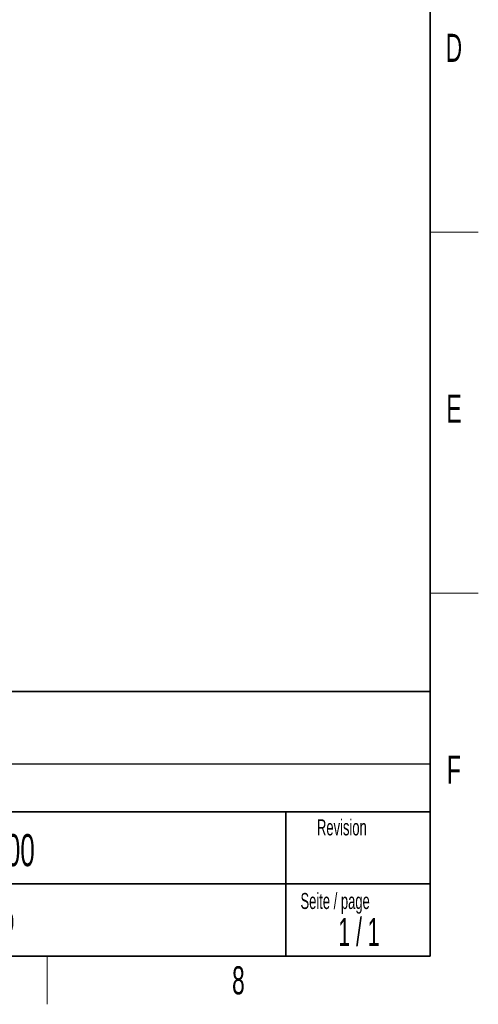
# Model space of a CAD drawing. Header units: millimetres. Extents: x 5 to 418, y 2 to 292.
# Tile 3 of 6: x 357 to 414, y 6 to 129. Entities that reach past the tile are written whole.
import ezdxf

# ---------------------------------------------------------------- set-up
doc = ezdxf.new("R2010")
doc.units = ezdxf.units.MM
doc.layers.add('SLD-0', color=7, linetype='Continuous')
doc.styles.add('SLDTEXTSTYLE0', font='TXT', dxfattribs={"width": 0.605})
doc.styles.add('SLDTEXTSTYLE1', font='TXT', dxfattribs={"width": 0.563})

msp = doc.modelspace()

# ---------------------------------------------------------------- linework, layer by layer
at = {"layer": 'SLD-0', "lineweight": 35}
for p, q in [((408, 12), (408, 282.5)), ((318, 45), (408, 45)), ((408, 45), (408, 12)), ((408, 30), (318, 30)), ((390, 12), (390, 30)), ((318, 21), (390, 21)), ((390, 21), (408, 21)), ((26, 12), (408, 12)), ((408, 12), (318, 12))]:
    msp.add_line(p, q, dxfattribs=at)
at = {"layer": 'SLD-0', "lineweight": 18}
for p, q in [((408, 102.25), (414, 102.25)), ((408, 57.25), (414, 57.25)), ((360.25, 6), (360.25, 12))]:
    msp.add_line(p, q, dxfattribs=at)
at = {"layer": 'SLD-0'}
msp.add_line((318, 36), (408, 36), dxfattribs=at)

# ---------------------------------------------------------------- texts
for s, insert, char_height, attachment_point, style in [('D', (410.9596929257, 127.0010772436), 3.5, 2, 'SLDTEXTSTYLE0'), ('E', (410.9815679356, 82.0010772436), 3.5, 2, 'SLDTEXTSTYLE0'), ('F', (410.9536166, 37.0010772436), 3.5, 2, 'SLDTEXTSTYLE0'), ('Revision', (393.8965220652, 29.0591225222), 2, 1, 'SLDTEXTSTYLE0'), ('C1C6XA1-1100', (336.0565356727, 27.2215604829), 4, 1, 'SLDTEXTSTYLE0'), ('Seite / page', (391.8390568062, 19.8830679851), 2, 1, 'SLDTEXTSTYLE0'), ('D - 32683 Barntrup', (335.5202035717, 18.0786992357), 3, 1, 'SLDTEXTSTYLE0'), ('1 / 1', (399.1297679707, 16.7706515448), 3.5, 2, 'SLDTEXTSTYLE1'), ('8', (384.1027123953, 10.7429955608), 3.5, 2, 'SLDTEXTSTYLE0')]:
    msp.add_mtext(s, dxfattribs=dict(at, insert=insert, char_height=char_height, attachment_point=attachment_point, style=style))

doc.saveas('drawing.dxf')
